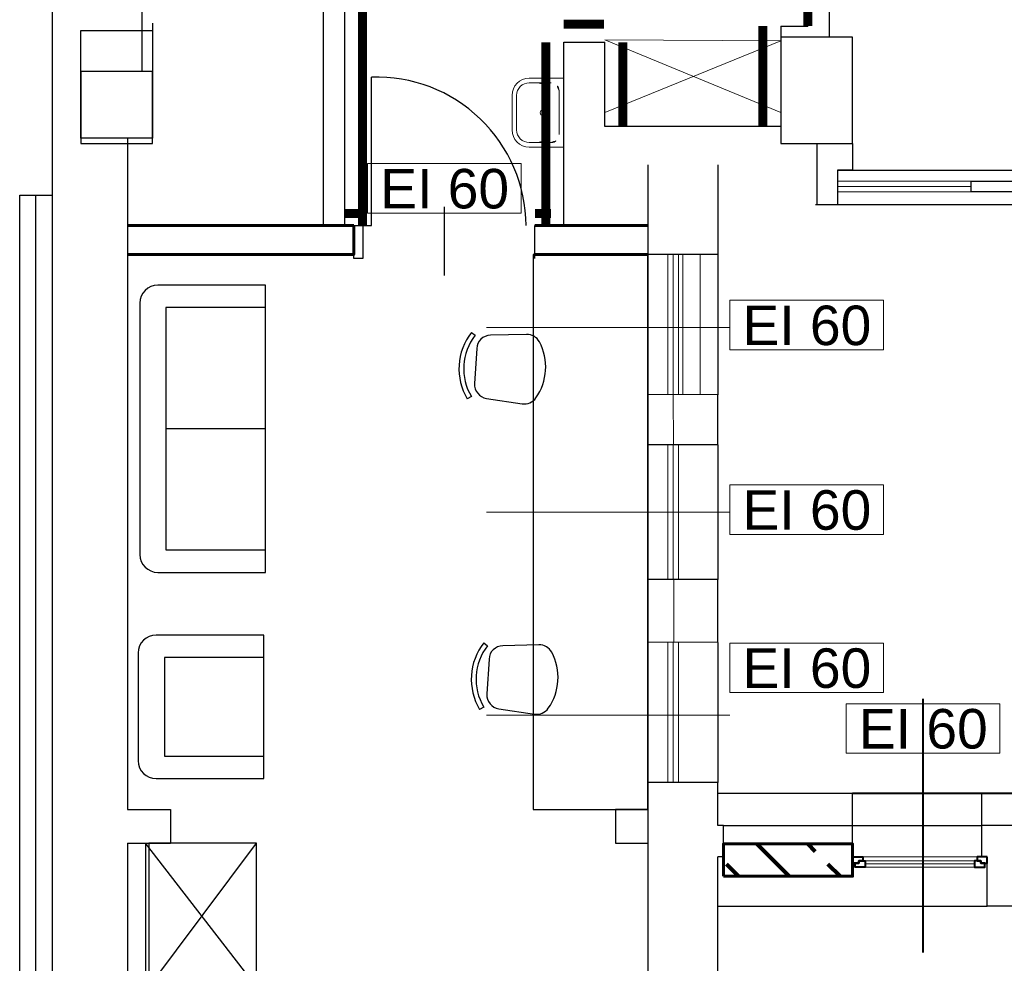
# Model space of a CAD drawing. Header units: millimetres. Extents: x 6612729504 to 6612744462, y 5733542327 to 5733549367.
# Tile 16 of 109: x 6612731287 to 6612731835, y 5733545868 to 5733546394. Entities that reach past the tile are written whole.
import ezdxf

# ---------------------------------------------------------------- set-up
doc = ezdxf.new("R2010")
doc.units = ezdxf.units.MM
doc.header["$MEASUREMENT"] = 0
doc.set_wipeout_variables(frame=1)
doc.linetypes.add('Wipeout_Contour', pattern=[1000, 0, -1000])
for name, color, linetype in [('!!!!_CIENKIE czerwone LINIE', 7, 'Continuous'), ('!!!!_SCIANY GRUBE', 7, 'Continuous'), ('1_ppoż PODZIAL STREF 120', 7, 'Continuous'), ('1_ppoż PODZIAL STREF propoz', 7, 'Continuous'), ('1_ppoż PODZIAŁ STREF  opisy', 7, 'Continuous'), ('___OPISY', 7, 'Continuous'), ('A_ocieplenie', 7, 'Continuous'), ('A_OPISY dodatkowe', 7, 'Continuous'), ('A_osłona PCV ścian', 112, 'Continuous'), ('A_SCIANY PROJ. 18 wewn', 7, 'Continuous'), ('A_SCIANY PROJ. wewn', 7, 'Continuous'), ('A_Stolarka_drzw_wew', 192, 'Continuous'), ('A_Stolarka_okna', 7, 'Continuous'), ('A_technologia', 7, 'Continuous'), ('A_WENTYLACJA', 7, 'Continuous'), ('A_wypełnienie', 7, 'Continuous'), ('inw_STOLARKAOKIENNA', 7, 'Continuous'), ('inw_WIDOK', 7, 'Continuous'), ('STOLARKAOKIENNA', 7, 'Continuous'), ('WIDOK', 7, 'Continuous'), ('WYPOSAZ', 7, 'Continuous')]:
    doc.layers.add(name, color=color, linetype=linetype)
doc.styles.add('GENERATED_STYLE_1', font='arial.ttf')

msp = doc.modelspace()

# ---------------------------------------------------------------- linework, layer by layer
at = {"layer": '!!!!_CIENKIE czerwone LINIE', "color": 252, "lineweight": 20}
for points in [[(6612731565.901831, 5733546313.574301), (6612731480.270683, 5733546313.574301), (6612731480.270683, 5733546286.032324), (6612731565.901831, 5733546286.032324)], [(6612731767.686314, 5733546237.42432), (6612731682.055166, 5733546237.42432), (6612731682.055166, 5733546209.882343), (6612731767.686314, 5733546209.882343)], [(6612731767.686314, 5733546134.577585), (6612731682.055166, 5733546134.577585), (6612731682.055166, 5733546107.035609), (6612731767.686314, 5733546107.035609)], [(6612731767.686314, 5733546046.489794), (6612731682.055166, 5733546046.489794), (6612731682.055166, 5733546018.947817), (6612731767.686314, 5733546018.947817)], [(6612731832.545222, 5733546012.707732), (6612731746.914075, 5733546012.707732), (6612731746.914075, 5733545985.165756), (6612731832.545222, 5733545985.165756)]]:
    msp.add_lwpolyline(points, close=True, dxfattribs=at)
for points in [[(6612731682.055166, 5733546209.882343), (6612731767.686314, 5733546209.882343)], [(6612731682.055166, 5733546107.035609), (6612731767.686314, 5733546107.035609)], [(6612731682.055166, 5733546018.947817), (6612731767.686314, 5733546018.947817)], [(6612731746.914075, 5733545985.165756), (6612731832.545222, 5733545985.165756)]]:
    msp.add_lwpolyline(points, dxfattribs=at)
at = {"layer": '!!!!_SCIANY GRUBE', "color": 252, "lineweight": 30}
for p, q in [((6612731304.516478, 5733547061.305678), (6612731304.516478, 5733546290.844684)), ((6612731304.516478, 5733546827.844686), (6612731304.516478, 5733546324.844684)), ((6612731354.516478, 5733546714.844685), (6612731354.516478, 5733546364.844685)), ((6612731725.516479, 5733546538.50963), (6612731725.516479, 5733546390.187244)), ((6612731737.516479, 5733546538.50963), (6612731737.516479, 5733546383.977389)), ((6612731360.516478, 5733546391.849425), (6612731360.516478, 5733546331.844685)), ((6612731710.516479, 5733546390.187244), (6612731725.516479, 5733546390.187244)), ((6612731710.516479, 5733546390.187244), (6612731710.516479, 5733546377.287551)), ((6612731589.586254, 5733546279.036845), (6612731589.586257, 5733546381.187244)), ((6612731589.586257, 5733546381.187244), (6612731612.462735, 5733546381.187244)), ((6612731612.462735, 5733546334.187244), (6612731612.462735, 5733546381.187243)), ((6612731710.516479, 5733546334.187244), (6612731612.462735, 5733546334.187244)), ((6612731304.516478, 5733546332.079699), (6612731304.516478, 5733543457.131468)), ((6612731346.516478, 5733546327.726684), (6612731346.516478, 5733545953.844685)), ((6612731636.516479, 5733546312.977389), (6612731636.516479, 5733546262.918568)), ((6612731675.516479, 5733546312.97739), (6612731675.516479, 5733546262.844685)), ((6612731346.516478, 5733546300.461464), (6612731346.516478, 5733545953.844685)), ((6612731346.516478, 5733546300.461464), (6612731346.516478, 5733545953.844685)), ((6612731346.516478, 5733546300.461464), (6612731346.516478, 5733545953.844685)), ((6612731286.516478, 5733546296.080431), (6612731304.516478, 5733546296.080431)), ((6612731286.516478, 5733546296.080431), (6612731304.516478, 5733546296.080431)), ((6612731286.516478, 5733543457.131468), (6612731286.516478, 5733546296.080431)), ((6612731730.516479, 5733546290.844684), (6612738132.516488, 5733546290.844684)), ((6612731742.131554, 5733546290.844684), (6612738132.516488, 5733546290.844684)), ((6612731636.516479, 5733546280.918569), (6612731636.516479, 5733546262.918568)), ((6612731675.516479, 5733546262.844685), (6612731636.516479, 5733546262.918568)), ((6612731636.516479, 5733546184.918568), (6612731636.516479, 5733546156.918568)), ((6612731675.516479, 5733546184.844685), (6612731636.516479, 5733546184.918568)), ((6612731636.516479, 5733546184.918568), (6612731636.516479, 5733546156.918568)), ((6612731675.516479, 5733546156.844685), (6612731675.516479, 5733546184.844685)), ((6612731675.516479, 5733546156.844685), (6612731675.516479, 5733546184.844685)), ((6612731675.516479, 5733546156.844685), (6612731636.516479, 5733546156.918568)), ((6612731636.516479, 5733546081.918568), (6612731636.516479, 5733546046.918568)), ((6612731675.516479, 5733546081.844685), (6612731636.516479, 5733546081.918568)), ((6612731636.516479, 5733546081.918568), (6612731636.516479, 5733546046.918568)), ((6612731675.516479, 5733546046.844685), (6612731675.516479, 5733546081.844685)), ((6612731675.516479, 5733546046.844685), (6612731675.516479, 5733546081.844685)), ((6612731675.516479, 5733546046.844685), (6612731636.516479, 5733546046.918568)), ((6612731636.516479, 5733545968.918568), (6612731636.516479, 5733545854.849424)), ((6612731675.516479, 5733545968.844685), (6612731636.516479, 5733545968.844685)), ((6612731636.516479, 5733545968.844685), (6612731636.516479, 5733545935.042268)), ((6612731675.516479, 5733545944.844685), (6612731675.516479, 5733545968.844685)), ((6612731675.516479, 5733545944.844685), (6612731675.516479, 5733545968.844685)), ((6612731822.516479, 5733545944.844685), (6612731822.516479, 5733545962.844685)), ((6612731346.516478, 5733545953.844685), (6612731370.516478, 5733545953.844685)), ((6612731370.516478, 5733545953.844685), (6612731370.516478, 5733545935.042268)), ((6612731678.516479, 5733545944.844685), (6612731675.516479, 5733545944.844685)), ((6612732362.516479, 5733545944.844685), (6612731822.516479, 5733545944.844685)), ((6612731822.516479, 5733545927.344685), (6612731822.516479, 5733545944.844685)), ((6612731346.516478, 5733545935.042268), (6612731346.516478, 5733545603.844684)), ((6612731346.516478, 5733545935.042268), (6612731370.516478, 5733545935.042268)), ((6612731346.516478, 5733545935.042268), (6612731346.516478, 5733545603.844684)), ((6612731636.516479, 5733545935.042268), (6612731636.516479, 5733545854.849424)), ((6612731675.516479, 5733545899.844685), (6612731675.516479, 5733545927.344685)), ((6612731825.516479, 5733545927.344685), (6612731822.516479, 5733545927.344685)), ((6612731825.516479, 5733545899.844685), (6612731825.516479, 5733545927.344685)), ((6612731675.516479, 5733545854.849424), (6612731675.516479, 5733545899.844685)), ((6612732315.516479, 5733545899.844685), (6612731825.516479, 5733545899.844685))]:
    msp.add_line(p, q, dxfattribs=at)
for points in [[(6612731455.586257, 5733546420.036855), (6612731455.586254, 5733546279.036845)], [(6612731467.516317, 5733546420.036855), (6612731467.516315, 5733546279.036845)], [(6612731730.516479, 5733546324.844684), (6612731730.516479, 5733546290.844684)], [(6612731750.516479, 5733546324.844684), (6612731750.516479, 5733546309.844685), (6612731742.131554, 5733546309.844685), (6612731742.131554, 5733546297.844685), (6612731742.131554, 5733546290.844684)]]:
    msp.add_lwpolyline(points, dxfattribs=at)
at = {"layer": '!!!!_SCIANY GRUBE', "color": 252, "lineweight": 30, "flags": 128}
msp.add_lwpolyline([(6612731360.516478, 5733546327.726684), (6612731320.516478, 5733546327.726684), (6612731320.516478, 5733546387.726684), (6612731360.516478, 5733546387.726684)], close=True, dxfattribs=at)
at = {"layer": '!!!!_SCIANY GRUBE', "color": 252, "lineweight": 30}
for points in [[(6612731710.516479, 5733546324.844684), (6612731750.516479, 5733546324.844684), (6612731750.516479, 5733546383.977389), (6612731710.516479, 5733546383.977389)], [(6612731320.516478, 5733546324.844684), (6612731360.516478, 5733546324.844684), (6612731360.516478, 5733546364.844685), (6612731320.516478, 5733546364.844685)], [(6612731320.516478, 5733546324.844684), (6612731360.516478, 5733546324.844684), (6612731360.516478, 5733546364.844685), (6612731320.516478, 5733546364.844685)], [(6612731816.516479, 5733546303.844685), (6612731852.516479, 5733546303.844685), (6612731852.516479, 5733546297.844685), (6612731816.516479, 5733546297.844685)]]:
    msp.add_lwpolyline(points, close=True, dxfattribs=at)
at = {"layer": '!!!!_SCIANY GRUBE', "color": 252, "lineweight": 30, "flags": 128}
for points in [[(6612731360.516478, 5733546331.844685), (6612731360.516478, 5733546364.844685)], [(6612731360.516478, 5733546331.844685), (6612731360.516478, 5733546364.844685)], [(6612731360.516478, 5733546331.844685), (6612731360.516478, 5733546364.844685)], [(6612731360.516478, 5733546331.844685), (6612731360.516478, 5733546364.844685)], [(6612731360.516478, 5733546331.844685), (6612731360.516478, 5733546364.844685)], [(6612731360.516478, 5733546331.844685), (6612731360.516478, 5733546364.844685)], [(6612731360.516478, 5733546331.844685), (6612731360.516478, 5733546364.844685)], [(6612731360.516478, 5733546331.844685), (6612731360.516478, 5733546364.844685)], [(6612731675.516479, 5733545962.844685), (6612731750.516479, 5733545962.844685)], [(6612731822.516479, 5733545962.844685), (6612732487.516479, 5733545962.844685), (6612732487.516479, 5733545944.844685)], [(6612731636.516479, 5733545953.844685), (6612731618.502976, 5733545953.844685), (6612731618.502976, 5733545935.042268), (6612731636.516479, 5733545935.042268)], [(6612731356.516478, 5733545935.042268), (6612731356.516478, 5733545603.844684)], [(6612731356.516478, 5733545935.042268), (6612731356.516478, 5733545603.844684)]]:
    msp.add_lwpolyline(points, dxfattribs=at)
at = {"layer": '1_ppoż PODZIAL STREF 120', "color": 252, "lineweight": 18}
msp.add_line((6612731789.729649, 5733546015.49422), (6612731789.729649, 5733545874.057858), dxfattribs=at)
at = {"layer": '1_ppoż PODZIAL STREF propoz', "color": 252, "lineweight": 18}
msp.add_line((6612731789.729649, 5733546015.49422), (6612731789.729649, 5733545874.057858), dxfattribs=at)
msp.add_line((6612731789.729649, 5733546015.49422), (6612731789.729649, 5733545874.057858), dxfattribs=at)
at = {"layer": '1_ppoż PODZIAL STREF propoz', "color": 252, "lineweight": 18, "flags": 128}
for points in [[(6612731650.604791, 5733546184.844685), (6612731650.668245, 5733546156.844685)], [(6612731650.838215, 5733546081.844685), (6612731650.90167, 5733546046.844685)]]:
    msp.add_lwpolyline(points, dxfattribs=at)
at = {"layer": '1_ppoż PODZIAŁ STREF  opisy', "color": 252, "lineweight": 40}
msp.add_line((6612731789.729649, 5733546015.49422), (6612731789.729649, 5733545874.057858), dxfattribs=at)
at = {"layer": 'A_ocieplenie', "color": 252, "lineweight": 30}
msp.add_line((6612731295.516478, 5733543457.131468), (6612731295.516478, 5733546296.080431), dxfattribs=at)
at = {"layer": 'A_ocieplenie', "color": 252, "lineweight": 40}
msp.add_line((6612731750.516479, 5733545962.844685), (6612733376.51648, 5733545962.844685), dxfattribs=at)
at = {"layer": 'A_OPISY dodatkowe', "color": 252, "lineweight": 30}
for p, q in [((6612731418.516478, 5733545855.042268), (6612731356.516478, 5733545935.042268)), ((6612731358.516478, 5733545855.042268), (6612731418.516478, 5733545935.042268))]:
    msp.add_line(p, q, dxfattribs=at)
at = {"layer": 'A_OPISY dodatkowe', "color": 252, "lineweight": 30, "flags": 128}
msp.add_lwpolyline([(6612731358.516478, 5733545855.042268), (6612731418.516478, 5733545855.042268), (6612731418.516478, 5733545935.042268), (6612731358.516478, 5733545935.042268)], close=True, dxfattribs=at)
at = {"layer": 'A_osłona PCV ścian', "color": 252, "const_width": 5}
for points in [[(6612731725.516479, 5733546390.187244), (6612731725.516479, 5733546530.187244)], [(6612731477.516317, 5733546420.036845), (6612731477.516317, 5733546279.036845)], [(6612731589.586257, 5733546391.187244), (6612731612.086257, 5733546391.187244)], [(6612731700.516479, 5733546390.187244), (6612731700.516479, 5733546334.187244)], [(6612731579.58626, 5733546279.187244), (6612731579.58626, 5733546381.187244)], [(6612731622.462735, 5733546381.187244), (6612731622.462735, 5733546334.187244)], [(6612731467.516317, 5733546285.726684), (6612731476.516317, 5733546285.726684)], [(6612731573.586253, 5733546285.726686), (6612731582.586253, 5733546285.726686)]]:
    msp.add_lwpolyline(points, dxfattribs=at)
at = {"layer": 'A_SCIANY PROJ. 18 wewn', "color": 252, "lineweight": 60, "flags": 128}
for points in [[(6612731346.516475, 5733546279.036845), (6612731472.586254, 5733546279.036845)], [(6612731346.516478, 5733546262.844685), (6612731472.586257, 5733546262.844685), (6612731472.586254, 5733546279.036845)], [(6612731636.516476, 5733546279.036845), (6612731573.586254, 5733546279.036845)], [(6612731636.516479, 5733546262.844685), (6612731573.586257, 5733546262.844685)]]:
    msp.add_lwpolyline(points, dxfattribs=at)
at = {"layer": 'A_SCIANY PROJ. wewn', "color": 252, "lineweight": 18, "flags": 128}
msp.add_lwpolyline([(6612731665.516479, 5733546262.881626), (6612731665.508892, 5733546184.877182), (6612731656.008892, 5733546184.877182), (6612731656.016479, 5733546262.881626)], close=True, dxfattribs=at)
at = {"layer": 'A_Stolarka_drzw_wew', "color": 252, "lineweight": 30}
for p, q in [((6612731477.586257, 5733546361.726684), (6612731477.586254, 5733546279.036845)), ((6612731482.586254, 5733546279.036845), (6612731482.586257, 5733546361.726684)), ((6612731523.086257, 5733546251.177815), (6612731523.086257, 5733546289.500935)), ((6612731472.586257, 5733546260.726684), (6612731472.586254, 5733546279.036845)), ((6612731472.586254, 5733546279.036845), (6612731477.586254, 5733546279.036845)), ((6612731477.586254, 5733546279.036845), (6612731482.586254, 5733546279.036845)), ((6612731477.586254, 5733546279.036845), (6612731477.586257, 5733546260.726684)), ((6612731573.586257, 5733546260.726684), (6612731573.586254, 5733546279.036845)), ((6612731477.586257, 5733546260.726684), (6612731472.586257, 5733546260.726684))]:
    msp.add_line(p, q, dxfattribs=at)
msp.add_arc((6612731485.358742, 5733546278.543901), 83.228972, 0.33935013, 91.90896348, dxfattribs=at)
at = {"layer": 'A_Stolarka_okna', "color": 252, "lineweight": 20}
for p, q in [((6612731682.166588, 5733546222.344685), (6612731546.60055, 5733546222.344685)), ((6612731682.166588, 5733546119.344685), (6612731546.60055, 5733546119.344685)), ((6612731682.166588, 5733546006.344685), (6612731546.60055, 5733546006.344685))]:
    msp.add_line(p, q, dxfattribs=at)
at = {"layer": 'A_technologia', "color": 252, "lineweight": 15}
for p, q in [((6612731710.516479, 5733546381.977389), (6612731612.462735, 5733546382.584893)), ((6612731710.516479, 5733546342.10567), (6612731612.462735, 5733546382.584893)), ((6612731612.462735, 5733546341.97739), (6612731710.516479, 5733546381.977389))]:
    msp.add_line(p, q, dxfattribs=at)
at = {"layer": 'A_technologia', "color": 252, "lineweight": 30}
for p, q in [((6612731423.407782, 5733546245.864983), (6612731363.407782, 5733546245.864983)), ((6612731423.407782, 5733546085.864983), (6612731423.407782, 5733546245.864983)), ((6612731353.407782, 5733546235.864983), (6612731353.407782, 5733546095.864983)), ((6612731538.15706, 5733546219.578234), (6612731540.234533, 5733546217.961398)), ((6612731568.856426, 5733546218.461532), (6612731548.77952, 5733546217.950692)), ((6612731541.097733, 5733546210.539558), (6612731539.902374, 5733546191.063745)), ((6612731538.138019, 5733546183.803176), (6612731535.878411, 5733546182.452536)), ((6612731546.620176, 5733546182.768815), (6612731566.483916, 5733546179.806555)), ((6612731423.407782, 5733546165.864983), (6612731367.953092, 5733546165.864983)), ((6612731363.407782, 5733546085.864983), (6612731423.407782, 5733546085.864983)), ((6612731422.550673, 5733546050.962667), (6612731362.550673, 5733546050.962667)), ((6612731422.550673, 5733546050.962667), (6612731367.095984, 5733546050.962667)), ((6612731422.550673, 5733545970.962667), (6612731422.550673, 5733546050.962667)), ((6612731545.032107, 5733546046.639653), (6612731547.109581, 5733546045.022818)), ((6612731575.731474, 5733546045.522951), (6612731555.654568, 5733546045.012111)), ((6612731352.550673, 5733546040.962667), (6612731352.550673, 5733545980.962667)), ((6612731547.972781, 5733546037.600977), (6612731546.777422, 5733546018.125165)), ((6612731545.013066, 5733546010.864595), (6612731542.753459, 5733546009.513954)), ((6612731553.495224, 5733546009.830234), (6612731573.358964, 5733546006.867974)), ((6612731362.550673, 5733545970.962667), (6612731422.550673, 5733545970.962667))]:
    msp.add_line(p, q, dxfattribs=at)
at = {"layer": 'A_technologia', "color": 252, "lineweight": 30, "flags": 128}
for points in [[(6612731572.516479, 5733545953.844685), (6612731636.516479, 5733545953.844685), (6612731636.516479, 5733546262.844685), (6612731572.516479, 5733546262.844685)], [(6612731367.953092, 5733546233.330848), (6612731367.953092, 5733546098.399117), (6612731423.407782, 5733546098.399117), (6612731423.407782, 5733546233.330848)], [(6612731367.095984, 5733546038.428534), (6612731367.095984, 5733545983.496802), (6612731422.550673, 5733545983.496802), (6612731422.550673, 5733546038.428534)]]:
    msp.add_lwpolyline(points, close=True, dxfattribs=at)
at = {"layer": 'A_technologia', "color": 252, "lineweight": 30}
for centre, radius, start, end in [((6612731363.407782, 5733546235.864983), 10, 90, 180), ((6612731564.148054, 5733546199.350219), 32.934851, 142.10738045, 210.86817338), ((6612731569.057306, 5733546210.566586), 7.8975, 28.08077961, 91.45744185), ((6612731564.148054, 5733546199.350219), 30.302351, 142.10738045, 210.86817338), ((6612731548.9804, 5733546210.055747), 7.8975, 91.45744185, 176.48764191), ((6612731549.696498, 5733546200.237206), 29.841452, 324.89463766, 28.08077961), ((6612731547.785041, 5733546190.579935), 7.8975, 176.48764191, 261.5182188), ((6612731567.648781, 5733546187.617675), 7.8975, 261.5182188, 324.89463766), ((6612731363.407782, 5733546095.864983), 10, 180, 270), ((6612731362.550673, 5733546040.962667), 10, 90, 180), ((6612731571.023102, 5733546026.411638), 32.934851, 142.10738045, 210.86817338), ((6612731571.023102, 5733546026.411638), 30.302351, 142.10738045, 210.86817338), ((6612731555.855448, 5733546037.117167), 7.8975, 91.45744185, 176.48764191), ((6612731575.932354, 5733546037.628006), 7.8975, 28.08077961, 91.45744185), ((6612731556.571547, 5733546027.298625), 29.841452, 324.89463766, 28.08077961), ((6612731554.660089, 5733546017.641354), 7.8975, 176.48764191, 261.5182188), ((6612731574.523829, 5733546014.679094), 7.8975, 261.5182188, 324.89463766), ((6612731362.550673, 5733545980.962667), 10, 180, 270)]:
    msp.add_arc(centre, radius, start, end, dxfattribs=at)
at = {"layer": 'A_WENTYLACJA', "color": 252, "lineweight": 15}
msp.add_line((6612731710.516479, 5733546381.977389), (6612731710.516479, 5733546341.977389), dxfattribs=at)
at = {"layer": 'inw_STOLARKAOKIENNA', "color": 252, "lineweight": 18}
for p, q in [((6612731647.516479, 5733546184.844685), (6612731647.516479, 5733546262.844685)), ((6612731650.516479, 5733546184.844685), (6612731650.516479, 5733546262.844685)), ((6612731653.516479, 5733546184.844685), (6612731653.516479, 5733546262.844685)), ((6612731647.516479, 5733546081.844685), (6612731647.516479, 5733546156.844685)), ((6612731650.516479, 5733546081.844685), (6612731650.516479, 5733546156.844685)), ((6612731653.516479, 5733546081.844685), (6612731653.516479, 5733546156.844685)), ((6612731647.516479, 5733545968.844685), (6612731647.516479, 5733546046.844685)), ((6612731650.516479, 5733545968.844685), (6612731650.516479, 5733546046.844685)), ((6612731653.516479, 5733545968.844685), (6612731653.516479, 5733546046.844685)), ((6612731756.141479, 5733545927.344685), (6612731819.891479, 5733545927.344685)), ((6612731757.547729, 5733545925.23531), (6612731818.485229, 5733545925.23531)), ((6612731757.547729, 5733545923.477497), (6612731818.485229, 5733545923.477497)), ((6612731757.547729, 5733545921.719685), (6612731818.485229, 5733545921.719685))]:
    msp.add_line(p, q, dxfattribs=at)
at = {"layer": 'inw_STOLARKAOKIENNA', "color": 252, "lineweight": 40, "flags": 128}
for points in [[(6612731825.516479, 5733545927.344685), (6612731819.891479, 5733545927.344685), (6612731819.891479, 5733545925.23531), (6612731822.000854, 5733545925.23531), (6612731822.000854, 5733545923.82906), (6612731825.516479, 5733545923.82906)], [(6612731824.110229, 5733545923.82906), (6612731822.000854, 5733545923.82906), (6612731822.000854, 5733545925.23531), (6612731818.485229, 5733545925.23531), (6612731818.485229, 5733545921.719685), (6612731824.110229, 5733545921.719685)]]:
    msp.add_lwpolyline(points, close=True, dxfattribs=at)
at = {"layer": 'inw_WIDOK', "color": 252, "lineweight": 30}
for p, q in [((6612731636.516479, 5733546262.918568), (6612731636.516479, 5733546184.918568)), ((6612731675.516479, 5733546262.844685), (6612731675.516479, 5733546184.844685)), ((6612731636.516479, 5733546156.918568), (6612731636.516479, 5733546081.918568)), ((6612731675.516479, 5733546156.844685), (6612731675.516479, 5733546081.844685)), ((6612731636.516479, 5733546046.844685), (6612731636.516479, 5733545968.844685)), ((6612731675.516479, 5733546046.844685), (6612731675.516479, 5733545968.844685)), ((6612731678.516479, 5733545944.844685), (6612731822.516479, 5733545944.844685)), ((6612731675.516479, 5733545899.844685), (6612731825.516479, 5733545899.844685))]:
    msp.add_line(p, q, dxfattribs=at)
at = {"layer": 'STOLARKAOKIENNA', "color": 252, "lineweight": 18}
for p, q in [((6612731742.131554, 5733546303.844685), (6612731816.516479, 5733546303.844685)), ((6612731742.131554, 5733546300.844685), (6612731816.516479, 5733546300.844685)), ((6612731742.131554, 5733546297.844685), (6612731816.516479, 5733546297.844685))]:
    msp.add_line(p, q, dxfattribs=at)
at = {"layer": 'WIDOK', "color": 252, "lineweight": 30}
for p, q in [((6612731742.131554, 5733546309.844685), (6612731967.516479, 5733546309.844685)), ((6612731729.87007, 5733546290.844684), (6612738135.516488, 5733546290.844684)), ((6612731730.516479, 5733546290.844684), (6612738135.516488, 5733546290.844684)), ((6612731742.131554, 5733546290.844684), (6612738135.516488, 5733546290.844684)), ((6612731742.131554, 5733546290.844684), (6612738135.516488, 5733546290.844684))]:
    msp.add_line(p, q, dxfattribs=at)
at = {"layer": 'WYPOSAZ', "color": 252, "lineweight": 18}
for p, q in [((6612731589.586258, 5733546361.134701), (6612731570.386257, 5733546361.134701)), ((6612731589.586258, 5733546322.734701), (6612731589.586258, 5733546361.134701)), ((6612731582.546257, 5733546358.574701), (6612731570.386257, 5733546358.574701)), ((6612731560.786257, 5733546332.334701), (6612731560.786257, 5733546351.534701)), ((6612731563.346256, 5733546332.334701), (6612731563.346256, 5733546351.534701)), ((6612731581.57308, 5733546332.334701), (6612731581.57308, 5733546351.534701)), ((6612731587.026257, 5733546329.7747), (6612731587.026257, 5733546354.094702)), ((6612731582.546257, 5733546325.294701), (6612731570.386257, 5733546325.294701)), ((6612731589.586258, 5733546322.734701), (6612731570.386257, 5733546322.734701))]:
    msp.add_line(p, q, dxfattribs=at)
msp.add_circle((6612731578.009071, 5733546341.934701), 1.570308, dxfattribs=at)
for centre, radius, start, end in [((6612731570.386257, 5733546351.534701), 9.6, 90, 180), ((6612731570.386257, 5733546351.534701), 7.04, 90, 180), ((6612731574.533079, 5733546351.534701), 7.04, 0, 90), ((6612731582.546257, 5733546354.094702), 4.48, 0, 90), ((6612731570.386257, 5733546332.334701), 9.6, 180, 270), ((6612731570.386257, 5733546332.334701), 7.04, 180, 270), ((6612731574.533079, 5733546332.334701), 7.04, 270, 0), ((6612731582.546257, 5733546329.7747), 4.48, 270, 0)]:
    msp.add_arc(centre, radius, start, end, dxfattribs=at)

# ---------------------------------------------------------------- texts
at = {"layer": '___OPISY', "color": 252, "lineweight": 20, "char_height": 22.00000003, "attachment_point": 1, "style": 'GENERATED_STYLE_1'}
for insert in [(6612731487.396207, 5733546310.598554), (6612731689.18069, 5733546234.448572), (6612731689.18069, 5733546131.601838), (6612731689.18069, 5733546043.514046), (6612731754.039598, 5733546009.731985)]:
    msp.add_mtext('\\A1;{\\pql;\\fArial|b0|i0|c238|p38;EI \\fArial|b0|i0|c238|p38;6\\fArial|b0|i0|c238|p38;0}', dxfattribs=dict(at, insert=insert))

# ---------------------------------------------------------------- wipeouts: each hides what was drawn before it
at = {"color": 252, "linetype": 'Wipeout_Contour', "lineweight": 0, "ltscale": 35008945493.59077}
msp.add_wipeout([(6612731678.516479, 5733545934.586872), (6612731678.516479, 5733545916.586872), (6612731750.516479, 5733545916.586872), (6612731750.516479, 5733545934.586872)], dxfattribs=at).dxf.layer = 'A_wypełnienie'

# ---------------------------------------------------------------- next in the draw order: hatches: boundary and pattern name
at = {"layer": 'A_wypełnienie', "linetype": 'Continuous', "lineweight": 211}
h = msp.add_hatch(dxfattribs=at)
h.set_pattern_fill('01_WIENIEC', color=252, scale=0.1, style=0, pattern_type=2)
h.set_pattern_definition([(315, (6612685986.953, 5733573938.85), (28.28427, 28.28427), []), (315, (6612686001.095, 5733573952.99), (28.28427, 28.28427), [30, -10])])
h.paths.add_polyline_path([(6612731678.516479, 5733545934.586872), (6612731678.516479, 5733545916.586872), (6612731750.516479, 5733545916.586872), (6612731750.516479, 5733545934.586872)])

# ---------------------------------------------------------------- next in the draw order: linework, layer by layer
at = {"layer": '!!!!_SCIANY GRUBE', "color": 252, "lineweight": 30}
for p, q in [((6612731750.516479, 5733545934.586872), (6612731750.516479, 5733545962.844685)), ((6612731678.516479, 5733545927.344685), (6612731678.516479, 5733545944.844685)), ((6612731678.516479, 5733545927.344685), (6612731675.516479, 5733545927.344685))]:
    msp.add_line(p, q, dxfattribs=at)
at = {"layer": '!!!!_SCIANY GRUBE', "color": 252, "lineweight": 30, "flags": 128}
msp.add_lwpolyline([(6612731678.516479, 5733545934.586872), (6612731750.516479, 5733545934.586872), (6612731750.516479, 5733545916.586872), (6612731678.516479, 5733545916.586872)], close=True, dxfattribs=at)
at = {"layer": 'A_SCIANY PROJ. 18 wewn', "color": 252, "lineweight": 60, "flags": 128}
msp.add_lwpolyline([(6612731678.516479, 5733545916.586872), (6612731750.516479, 5733545916.586872), (6612731750.516479, 5733545934.586872), (6612731678.516479, 5733545934.586872)], close=True, dxfattribs=at)
at = {"layer": 'inw_STOLARKAOKIENNA', "color": 252, "lineweight": 40, "flags": 128}
for points in [[(6612731750.516479, 5733545927.344685), (6612731756.141479, 5733545927.344685), (6612731756.141479, 5733545925.23531), (6612731754.032104, 5733545925.23531), (6612731754.032104, 5733545923.82906), (6612731750.516479, 5733545923.82906)], [(6612731751.922729, 5733545923.82906), (6612731754.032104, 5733545923.82906), (6612731754.032104, 5733545925.23531), (6612731757.547729, 5733545925.23531), (6612731757.547729, 5733545921.719685), (6612731751.922729, 5733545921.719685)]]:
    msp.add_lwpolyline(points, close=True, dxfattribs=at)

doc.saveas('drawing.dxf')
